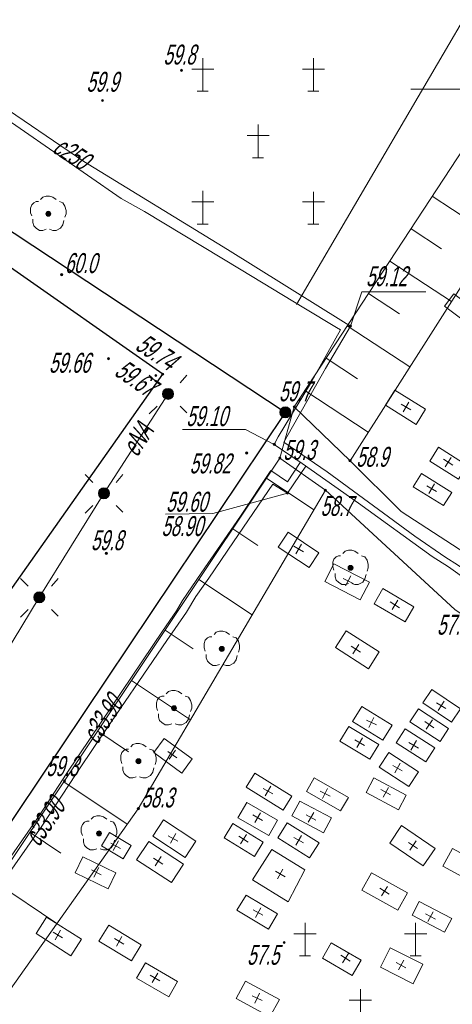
# Model space of a CAD drawing. Header units: millimetres. Extents: x 6567289036 to 6568990308, y 5976640423 to 5977332400.
# Tile 14 of 216: x 6567397863 to 6567417412, y 5976781057 to 5976825559. Entities that reach past the tile are written whole.
import ezdxf

# ---------------------------------------------------------------- set-up
doc = ezdxf.new("R2010")
doc.units = ezdxf.units.MM
doc.layers.add('0_PODKŁADANKI', color=7, linetype='Continuous')
doc.styles.get("Standard").update_dxf_attribs({"font": 'arial.ttf'})

# ---------------------------------------------------------------- blocks, each defined once
blk = doc.blocks.new('EGBP04_02')
at = {"linetype": 'Continuous', "lineweight": 18}
blk.add_hatch(color=7, dxfattribs=at).paths.add_polyline_path([(0, -0.5, 1), (0, 0.5, 1)])
at = {"color": 0, "linetype": 'Continuous', "lineweight": 18}
blk.add_circle((0, 0), 0.5, dxfattribs=at)
blk = doc.blocks.new('RTPW01')
at = {"linetype": 'Continuous', "lineweight": 13}
blk.add_hatch(color=0, dxfattribs=at).paths.add_polyline_path([(0, -0.1, 1), (0, 0.1, 1)])
at = {"color": 0, "linetype": 'Continuous', "lineweight": 13}
blk.add_circle((0, 0), 0.1, dxfattribs=at)
blk = doc.blocks.new('RTPW02')
at = {"linetype": 'Continuous', "lineweight": 13}
blk.add_hatch(color=0, dxfattribs=at).paths.add_polyline_path([(0, -0.1, 1), (0, 0.1, 1)])
at = {"color": 0, "linetype": 'Continuous', "lineweight": 13}
blk.add_circle((0, 0), 0.1, dxfattribs=at)
blk = doc.blocks.new('SUSM04_01')
at = {"linetype": 'Continuous', "lineweight": 18}
blk.add_hatch(color=7, dxfattribs=at).paths.add_polyline_path([(0, -0.5, 1), (0, 0.5, 1)])
at = {"color": 0, "linetype": 'Continuous', "lineweight": 18}
blk.add_circle((0, 0), 0.5, dxfattribs=at)
blk = doc.blocks.new('SUSM01_01')
at = {"color": 0, "linetype": 'Continuous', "lineweight": 18, "flags": 128}
for points in [[(-1, 1), (-1.7, 1.7)], [(1.1, 1), (1.7, 1.7)], [(-1, -1.1), (-1.7, -1.8)], [(1.1, -1.1), (1.7, -1.7)]]:
    blk.add_lwpolyline(points, dxfattribs=at)
blk = doc.blocks.new('SUPS01_08')
at = {"linetype": 'Continuous', "lineweight": 13}
blk.add_hatch(color=0, dxfattribs=at).paths.add_polyline_path([(0, -0.1, 1), (0, 0.1, 1)])
at = {"color": 0, "linetype": 'Continuous', "lineweight": 13}
blk.add_circle((0, 0), 0.1, dxfattribs=at)
blk = doc.blocks.new('OBOP02_01')
at = {"linetype": 'Continuous', "lineweight": 13}
blk.add_hatch(color=0, dxfattribs=at).paths.add_polyline_path([(0, -0.224, 1), (0, 0.224, 1)])
at = {"color": 0, "linetype": 'Continuous', "lineweight": 18, "flags": 128}
for points in [[(-0.9, 1.1), (-1.1, 1.1), (-1.3, 1), (-1.5, 0.8), (-1.6, 0.5), (-1.6, 0.1), (-1.5, -0.2)], [(0.7, 1.3), (0.4, 1.5), (0.1, 1.6), (-0.2, 1.6), (-0.5, 1.5), (-0.7, 1.3)], [(1.5, -0.3), (1.6, 0), (1.6, 0.3), (1.5, 0.7), (1.3, 1), (1, 1.1)], [(-1.4, -0.5), (-1.4, -0.8), (-1.3, -1.1), (-1.1, -1.3), (-0.8, -1.5), (-0.5, -1.5), (-0.2, -1.4)], [(0.1, -1.4), (0.4, -1.5), (0.7, -1.5), (1.1, -1.3), (1.3, -1), (1.4, -0.6)]]:
    blk.add_lwpolyline(points, dxfattribs=at)
at = {"color": 0, "linetype": 'Continuous', "lineweight": 13}
blk.add_circle((0, 0), 0.224, dxfattribs=at)
blk = doc.blocks.new('PTCM01')
at = {"color": 0, "linetype": 'Continuous', "lineweight": 18, "flags": 128}
for points in [[(-5, 6), (-5, 9)], [(5, 9), (5, 6)], [(-6, 8), (-4, 8)], [(4, 8), (6, 8)], [(-5.5, 6), (-4.5, 6)], [(4.5, 6), (5.5, 6)], [(0, 0), (0, 3)], [(-1, 2), (1, 2)], [(-0.5, 0), (0.5, 0)], [(-5, -3), (-5, -6)], [(5, -6), (5, -3.1)], [(-6, -4), (-4, -4)], [(4, -4), (6, -4)], [(-5.5, -6), (-4.5, -6)], [(4.5, -6), (5.5, -6)]]:
    blk.add_lwpolyline(points, dxfattribs=at)
blk = doc.blocks.new('MZSK01')
at = {"color": 0, "linetype": 'Continuous', "lineweight": 13, "flags": 128}
for points in [[(0.5, 0), (-0.5, 0)], [(0, 0.5), (0, -0.5)]]:
    blk.add_lwpolyline(points, dxfattribs=at)

msp = doc.modelspace()

# ---------------------------------------------------------------- linework, layer by layer
at = {"layer": '0_PODKŁADANKI', "lineweight": 18, "flags": 128}
for points in [[(6567409866.345362, 5976807812.753954), (6567371516.345362, 5976833142.753954)], [(6567410371.608453, 5976812691.29001), (6567421885.091619, 5976832346.199904)], [(6567445346.345362, 5976778312.753954), (6567442272.435857, 5976782010.34405), (6567428785.074029, 5976791136.330791), (6567417520.833447, 5976798904.013469), (6567411676.788518, 5976804294.809306), (6567409619.925402, 5976805744.64554), (6567410270.897792, 5976808062.740426), (6567412789.8621, 5976805626.392806), (6567415096.598403, 5976803330.338989), (6567418883.541139, 5976800873.613089), (6567430477.214281, 5976793388.169988), (6567443676.062587, 5976783981.965552), (6567447246.345362, 5976782052.753954)]]:
    msp.add_lwpolyline(points, dxfattribs=at)
at = {"layer": '0_PODKŁADANKI', "linetype": 'Continuous', "lineweight": 25, "flags": 128}
for points in [[(6567409866.345362, 5976807812.753954), (6567371516.345362, 5976833142.753954)], [(6567386525.447873, 5976781332.957833), (6567383119.7644, 5976783031.386012), (6567388229.55405, 5976791476.431326), (6567393211.541481, 5976800009.987281), (6567396304.793376, 5976798166.683641), (6567404328.355848, 5976809537.526634), (6567397139.418864, 5976814575.861377), (6567380599.734127, 5976826087.188839), (6567374761.799907, 5976830540.935771)], [(6567409866.345362, 5976807812.753954), (6567391672.953473, 5976780693.243399)]]:
    msp.add_lwpolyline(points, dxfattribs=at)
at = {"layer": '0_PODKŁADANKI', "lineweight": 18, "flags": 128}
for points in [[(6567412789.8621, 5976805626.392806), (6567410270.897792, 5976808062.740426), (6567425627.006076, 5976831500.492032), (6567427983.217584, 5976829480.823708)], [(6567394452.422649, 5976779227.60755), (6567393754.642534, 5976779263.525724), (6567392965.220269, 5976780835.208351), (6567399890.025689, 5976791152.230225), (6567409619.925402, 5976805744.64554), (6567411676.788518, 5976804294.809306), (6567403222.446422, 5976789898.695366), (6567396404.611213, 5976780294.777024)]]:
    msp.add_lwpolyline(points, close=True, dxfattribs=at)
at = {"layer": '0_PODKŁADANKI', "linetype": 'Continuous', "lineweight": 18, "flags": 128}
for points in [[(6567389676.345362, 5976826092.753954), (6567397026.345362, 5976821702.753954), (6567400766.345362, 5976819142.753954), (6567407246.345362, 5976815172.753954), (6567412496.345362, 5976811902.753954), (6567412806.345362, 5976811712.753954)], [(6567389476.345362, 5976825752.753954), (6567396346.345362, 5976821692.753953), (6567402446.345362, 5976817482.753954), (6567403496.345362, 5976816892.753954), (6567407876.345362, 5976814252.753954), (6567410696.345362, 5976812542.753954), (6567412176.345362, 5976811652.753954), (6567412356.345362, 5976811542.753954)], [(6567416504.793037, 5976817577.422506), (6567419254.324314, 5976815775.965578)], [(6567415545.732231, 5976816113.625264), (6567416929.931145, 5976815206.71624)], [(6567414586.671423, 5976814649.828021), (6567417373.935812, 5976812823.64885)], [(6567412806.345362, 5976811712.753954), (6567413326.345362, 5976813252.753954), (6567416220.345362, 5976813252.753954)], [(6567413627.610619, 5976813186.030778), (6567415030.676089, 5976812266.760633)], [(6567412806.345362, 5976811712.753954), (6567411686.345362, 5976809792.753954), (6567409796.345362, 5976806462.753954), (6567411756.345362, 5976805122.753954), (6567415726.345362, 5976802222.753954), (6567417116.345362, 5976801252.753954), (6567417646.345362, 5976800912.753954), (6567419886.345362, 5976799342.753954), (6567421536.345362, 5976798162.753954), (6567421946.345362, 5976797912.753954), (6567423386.345362, 5976796892.753954), (6567425566.345362, 5976795312.753954), (6567427676.345362, 5976793752.753954), (6567429226.345362, 5976792602.753954), (6567432046.345362, 5976790552.753954), (6567435946.345362, 5976787752.753954), (6567438646.345362, 5976785872.753954), (6567443356.345362, 5976782452.753954), (6567446196.345362, 5976780432.753954)], [(6567412668.549809, 5976811722.233534), (6567415493.547312, 5976809871.332122)], [(6567446586.345362, 5976779822.753954), (6567443596.345362, 5976781932.753954), (6567440176.345362, 5976784382.753954), (6567437306.345362, 5976786482.753954), (6567434396.345362, 5976788532.753954), (6567431086.345362, 5976790912.753954), (6567428746.345362, 5976792622.753954), (6567426726.345362, 5976794042.753954), (6567423416.345362, 5976796432.753954), (6567420056.345362, 5976798812.753954), (6567417236.345362, 5976800822.753954), (6567416506.345362, 5976801302.753954), (6567413166.345362, 5976803702.753954), (6567410626.345362, 5976805492.753954), (6567409366.345362, 5976806362.753954), (6567409536.345362, 5976806712.753954), (6567411006.345362, 5976809122.753954), (6567412356.345362, 5976811542.753954)], [(6567411709.489002, 5976810258.436291), (6567413131.421031, 5976809326.805024)], [(6567382436.345362, 5976778382.753954), (6567385111.872374, 5976777282.716409), (6567387336.772074, 5976780148.321354), (6567387094.261229, 5976780923.758009), (6567389894.524265, 5976785369.21042), (6567392979.841877, 5976790088.86193), (6567395943.417256, 5976794833.071524), (6567398749.650848, 5976799449.844254), (6567401668.662104, 5976804148.730233), (6567404568.624414, 5976808645.869177)], [(6567410750.428194, 5976808794.63905), (6567413613.158812, 5976806919.015394)], [(6567409366.345362, 5976806362.753954), (6567408066.345362, 5976807032.753954), (6567405216.345362, 5976807032.753954)], [(6567396846.345362, 5976786862.753954), (6567398736.345362, 5976789582.753954), (6567399956.345362, 5976791462.753954), (6567401076.345362, 5976793122.753954), (6567404316.345362, 5976797922.753954), (6567404956.345362, 5976798842.753954), (6567405216.345362, 5976799302.753954), (6567406056.345362, 5976800542.753954), (6567407836.345362, 5976803112.753954), (6567409216.345362, 5976805182.753954), (6567409966.345362, 5976804672.753954), (6567410536.345362, 5976805552.753954)], [(6567396986.345362, 5976786412.753954), (6567398856.345362, 5976789102.753954), (6567400386.345362, 5976791432.753954), (6567401366.345362, 5976792882.753954), (6567404516.345362, 5976797492.753954), (6567405406.345362, 5976798782.753954), (6567405816.345362, 5976799492.753954), (6567406406.345362, 5976800322.753954), (6567407526.345362, 5976801952.753954), (6567409296.345362, 5976804562.753954), (6567409966.345362, 5976804162.753954), (6567410786.345362, 5976805382.753954)], [(6567409015.601953, 5976804838.311559), (6567411157.322842, 5976803410.25945)], [(6567409966.345362, 5976804162.753954), (6567406586.345362, 5976803232.753955), (6567404457.570507, 5976803210.855458)], [(6567407490.000258, 5976802550.290698), (6567408626.227543, 5976801792.679479)], [(6567405964.398562, 5976800262.269834), (6567408367.586813, 5976798659.877072)], [(6567404438.796866, 5976797974.24897), (6567405705.757834, 5976797129.467426)], [(6567402913.195174, 5976795686.228106), (6567405577.850785, 5976793909.494694)], [(6567401387.593478, 5976793398.207245), (6567402785.288127, 5976792466.255375)], [(6567399861.863418, 5976791110.272256), (6567402720.461226, 5976789191.575775)], [(6567398329.276052, 5976788826.924722), (6567399728.651134, 5976787887.661409)], [(6567396796.688685, 5976786543.577188), (6567399535.591212, 5976784705.220414)]]:
    msp.add_lwpolyline(points, dxfattribs=at)
at = {"layer": '0_PODKŁADANKI', "linetype": 'Continuous', "lineweight": 13, "flags": 128}
msp.add_lwpolyline([(6567415536.345362, 5976822422.753954), (6567420536.345362, 5976822422.753954)], dxfattribs=at)
at = {"layer": '0_PODKŁADANKI', "linetype": 'Continuous', "lineweight": 18, "flags": 128}
for points in [[(6567418563.219815, 5976812351.709683), (6567417477.244813, 5976813170.068409), (6567417055.968429, 5976812611.027971), (6567418141.943434, 5976811792.669247)], [(6567416196.446494, 5976807949.710862), (6567414810.000024, 5976808810.885531), (6567414387.889779, 5976808131.30997), (6567415774.336251, 5976807270.135303)], [(6567418083.927179, 5976805416.021118), (6567416792.21113, 5976806232.590789), (6567416396.797077, 5976805607.092807), (6567417688.513127, 5976804790.523139)], [(6567417386.229086, 5976804192.573939), (6567416020.564474, 5976805041.913137), (6567415650.881082, 5976804447.493933), (6567417016.545691, 5976803598.154737)], [(6567409990.602582, 5976802392.970349), (6567411388.01824, 5976801468.083798), (6567410946.482825, 5976800800.96576), (6567409549.067167, 5976801725.85231)], [(6567412064.382152, 5976800963.179629), (6567413664.10971, 5976800140.353047), (6567413252.453154, 5976799340.016318), (6567411652.725596, 5976800162.842899)], [(6567414276.755267, 5976799843.043468), (6567415678.934538, 5976799028.615606), (6567415277.130473, 5976798336.839996), (6567413874.951203, 5976799151.267859)], [(6567412616.855423, 5976797940.859867), (6567414110.152073, 5976796980.493743), (6567413623.330466, 5976796223.522986), (6567412130.033818, 5976797183.889111)], [(6567416484.062025, 5976795281.257078), (6567417779.780916, 5976794406.159362), (6567417376.806263, 5976793809.49243), (6567416081.087373, 5976794684.590146)], [(6567413321.384143, 5976794513.320479), (6567414687.599663, 5976793673.968614), (6567414268.827077, 5976792992.331231), (6567412902.611555, 5976793831.683095)], [(6567415882.514477, 5976794415.7778), (6567417241.296403, 5976793525.145188), (6567416857.5586, 5976792939.700658), (6567415498.776674, 5976793830.333266)], [(6567412739.835357, 5976793617.654602), (6567414092.73761, 5976792801.443427), (6567413689.809631, 5976792133.574394), (6567412336.907379, 5976792949.785569)], [(6567415275.147203, 5976793512.343867), (6567416616.078385, 5976792651.877707), (6567416211.030278, 5976792020.659814), (6567414870.099098, 5976792881.125975)], [(6567404389.243034, 5976793077.748115), (6567405654.665225, 5976792155.289892), (6567405183.409371, 5976791508.824178), (6567403917.987179, 5976792431.282399)], [(6567414545.638592, 5976792441.986217), (6567415881.273565, 5976791568.616952), (6567415443.449677, 5976790899.057214), (6567414107.814704, 5976791772.426479)], [(6567408482.777403, 5976791498.081811), (6567410161.839536, 5976790460.030199), (6567409772.707877, 5976789830.604626), (6567408093.645744, 5976790868.65624)], [(6567410823.099626, 5976790681.025782), (6567412367.307689, 5976789799.35447), (6567412714.387309, 5976790407.248979), (6567411170.179245, 5976791288.920291)], [(6567413868.017398, 5976791292.56624), (6567415332.467407, 5976790512.241933), (6567414979.778099, 5976789850.342959), (6567413515.328092, 5976790630.667268)], [(6567410167.042847, 5976789570.977335), (6567411594.339057, 5976788808.936202), (6567411952.284667, 5976789479.365127), (6567410524.988458, 5976790241.406257)], [(6567408122.073912, 5976790183.023354), (6567409516.538375, 5976789385.760732), (6567409119.467374, 5976788691.257586), (6567407725.002912, 5976789488.520209)], [(6567404358.719197, 5976789396.329348), (6567405828.925969, 5976788435.256818), (6567405347.422522, 5976787698.673876), (6567403877.215747, 5976788659.746407)], [(6567407500.392272, 5976789222.410624), (6567408872.27149, 5976788379.67134), (6567408479.703351, 5976787740.61715), (6567407107.824135, 5976788583.356435)], [(6567409947.909218, 5976789259.933539), (6567411389.15843, 5976788361.049575), (6567410965.801878, 5976787682.249729), (6567409524.552667, 5976788581.133694)], [(6567415115.787059, 5976789131.526263), (6567416633.72702, 5976788099.696692), (6567416099.663321, 5976787314.027572), (6567414581.72336, 5976788345.857143)], [(6567401918.705378, 5976788815.927771), (6567402895.929077, 5976788236.860003), (6567402539.080066, 5976787634.648429), (6567401561.856366, 5976788213.716195)], [(6567403691.680134, 5976788420.972164), (6567405265.463316, 5976787392.601629), (6567404718.453027, 5976786555.475747), (6567403144.669847, 5976787583.84628)], [(6567409257.786178, 5976788052.223123), (6567410754.785511, 5976787140.80897), (6567409995.355316, 5976785687.881964), (6567408388.09152, 5976786676.461235)], [(6567417418.249116, 5976788096.832975), (6567418965.210305, 5976787254.346766), (6567418534.759638, 5976786463.959377), (6567416987.79845, 5976787306.445586)], [(6567400714.50895, 5976787721.692819), (6567402206.628752, 5976786991.86954), (6567401855.127521, 5976786273.227149), (6567400363.00772, 5976787003.050429)], [(6567413767.363546, 5976787003.096266), (6567415385.640726, 5976786094.841519), (6567414945.152281, 5976785310.004001), (6567413326.875101, 5976786218.25875)], [(6567408089.591605, 5976785992.372927), (6567409517.570449, 5976785138.705347), (6567409107.077426, 5976784452.050064), (6567407679.09858, 5976785305.717643)], [(6567415919.190848, 5976785700.865504), (6567417387.196177, 5976784933.35709), (6567417062.871105, 5976784313.023914), (6567415594.865777, 5976785080.532331)], [(6567399078.139476, 5976784993.308583), (6567400649.317564, 5976783996.025846), (6567400177.728361, 5976783253.056381), (6567398606.550274, 5976784250.339119)], [(6567401885.507243, 5976784640.179193), (6567403358.182587, 5976783752.173136), (6567402919.262812, 5976783024.265566), (6567401446.587466, 5976783912.271621)], [(6567411540.898655, 5976783148.436539), (6567412891.717953, 5976782362.896834), (6567413293.883055, 5976783054.462615), (6567411943.063756, 5976783840.002321)], [(6567414607.08884, 5976783608.714877), (6567416083.967492, 5976782864.164208), (6567415642.803671, 5976781989.078795), (6567414165.92502, 5976782733.629463)], [(6567403544.271317, 5976782927.765745), (6567405001.308064, 5976782088.482681), (6567404601.999619, 5976781395.263551), (6567403144.962874, 5976782234.546616)], [(6567408068.198754, 5976782109.84245), (6567409602.07299, 5976781279.89327), (6567409173.777036, 5976780488.336215), (6567407639.9028, 5976781318.285392)]]:
    msp.add_lwpolyline(points, close=True, dxfattribs=at)
at = {"layer": '0_PODKŁADANKI'}
for p in [(6567405174.607616, 5976823270.304775), (6567401603.233898, 5976821909.033778), (6567399156.935802, 5976816787.071037), (6567399758.104234, 5976814038.073879), (6567404013.789812, 5976809478.850353), (6567404328.355848, 5976809537.526634), (6567404568.624414, 5976808645.869177), (6567410270.897792, 5976808062.740426), (6567409619.925402, 5976805744.64554), (6567412789.8621, 5976805626.392806), (6567401668.662104, 5976804148.730233), (6567411676.788518, 5976804294.809306), (6567401780.017494, 5976801435.707642), (6567412814.680329, 5976800783.695078), (6567398749.650848, 5976799449.844254), (6567406996.368269, 5976797120.972266), (6567404838.000809, 5976794439.529435), (6567403229.012485, 5976792045.279409), (6567399890.025689, 5976791152.230225), (6567403222.446422, 5976789898.695366), (6567401447.659026, 5976788782.264044), (6567409813.540103, 5976783851.467559)]:
    msp.add_point(p, dxfattribs=at)

# ---------------------------------------------------------------- block references
at = {"layer": '0_PODKŁADANKI', "linetype": 'Continuous', "xscale": 500, "yscale": 500, "zscale": 500}
for name, p in [('PTCM01', (6567408636.345364, 5976819322.753954)), ('RTPW01', (6567405174.607616, 5976823270.304775)), ('RTPW01', (6567401603.233898, 5976821909.033778)), ('OBOP02_01', (6567399156.935802, 5976816787.071037)), ('RTPW01', (6567399758.104234, 5976814038.073879)), ('SUPS01_08', (6567412806.345362, 5976811712.753954)), ('RTPW01', (6567401876.345362, 5976810242.753954)), ('SUSM01_01', (6567404568.624414, 5976808645.869177)), ('RTPW02', (6567404013.789812, 5976809478.850353)), ('RTPW02', (6567404328.355848, 5976809537.526634)), ('SUSM04_01', (6567404568.624414, 5976808645.869177)), ('EGBP04_02', (6567409866.345362, 5976807812.753954)), ('RTPW01', (6567410270.897792, 5976808062.740426)), ('SUPS01_08', (6567409366.345362, 5976806362.753954)), ('RTPW01', (6567408116.345362, 5976805972.753954)), ('RTPW01', (6567409619.925402, 5976805744.64554)), ('RTPW01', (6567412789.8621, 5976805626.392806)), ('SUSM01_01', (6567401668.662104, 5976804148.730233)), ('SUSM04_01', (6567401668.662104, 5976804148.730233)), ('SUPS01_08', (6567409966.345362, 5976804162.753954)), ('RTPW01', (6567411676.788518, 5976804294.809306)), ('OBOP02_01', (6567412814.680329, 5976800783.695078)), ('SUSM01_01', (6567398749.650848, 5976799449.844254)), ('SUSM04_01', (6567398749.650848, 5976799449.844254)), ('OBOP02_01', (6567406996.368269, 5976797120.972266)), ('OBOP02_01', (6567404838.000809, 5976794439.529435)), ('OBOP02_01', (6567403229.012485, 5976792045.279409)), ('RTPW01', (6567403222.446422, 5976789898.695366)), ('OBOP02_01', (6567401447.659026, 5976788782.264044)), ('PTCM01', (6567413256.345362, 5976780242.753954)), ('RTPW01', (6567409813.540103, 5976783851.467559))]:
    msp.add_blockref(name, p, dxfattribs=at)
at = {"layer": '0_PODKŁADANKI', "linetype": 'Continuous'}
for name, p, xscale, yscale, zscale, rotation in [('MZSK01', (6567415316.345362, 5976808052.753954), 500, 500, 500, 329.9999999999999), ('MZSK01', (6567417226.345362, 5976805562.753954), 500, 500, 500, 326), ('MZSK01', (6567416476.345362, 5976804362.753954), 500, 500, 500, 329.9999999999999), ('MZSK01', (6567410466.345362, 5976801632.753954), 500, 500, 500, 329), ('RTPW01', (6567401780.017494, 5976801435.707642), 499.9999999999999, 499.9999999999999, 499.9999999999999, 354.0000000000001), ('MZSK01', (6567412706.345362, 5976800192.753953), 499.9999999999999, 499.9999999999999, 499.9999999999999, 333), ('MZSK01', (6567414816.345362, 5976799112.753954), 500, 500, 500, 329), ('MZSK01', (6567413056.345362, 5976797112.753954), 499.9999999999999, 499.9999999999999, 499.9999999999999, 327), ('MZSK01', (6567416906.345362, 5976794552.753954), 499.9999999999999, 499.9999999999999, 499.9999999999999, 328), ('MZSK01', (6567413756.345362, 5976793792.753954), 500, 500, 500, 333.9999999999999), ('MZSK01', (6567416376.345362, 5976793702.753954), 500, 500, 500, 325), ('MZSK01', (6567413226.345362, 5976792882.753954), 499.9999999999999, 499.9999999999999, 499.9999999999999, 328), ('MZSK01', (6567415666.345362, 5976792762.753954), 500, 500, 500, 329.9999999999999), ('MZSK01', (6567404766.345362, 5976792342.753954), 500, 500, 500, 325), ('MZSK01', (6567414936.345362, 5976791732.753955), 500, 500, 500, 329.9999999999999), ('RTPW01', (6567399890.025689, 5976791152.230225), 500.0000000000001, 500.0000000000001, 500.0000000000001, 68.99999999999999), ('MZSK01', (6567409086.345362, 5976790692.753953), 500, 500, 500, 329.9999999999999), ('MZSK01', (6567411666.345362, 5976790582.753954), 499.9999999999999, 499.9999999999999, 499.9999999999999, 333), ('MZSK01', (6567414406.345362, 5976790642.753954), 500, 500, 500, 329.9999999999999), ('MZSK01', (6567408616.345362, 5976789492.753954), 499.9999999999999, 499.9999999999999, 499.9999999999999, 331), ('MZSK01', (6567411026.345362, 5976789502.753954), 499.9999999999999, 499.9999999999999, 499.9999999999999, 331), ('MZSK01', (6567404796.345362, 5976788552.753954), 499.9999999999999, 499.9999999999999, 499.9999999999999, 331), ('MZSK01', (6567407976.345362, 5976788522.753956), 500, 500, 500, 326), ('MZSK01', (6567402206.345362, 5976788222.753954), 499.9999999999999, 499.9999999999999, 499.9999999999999, 331), ('MZSK01', (6567410466.345362, 5976788472.753954), 500, 500, 500, 329.9999999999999), ('MZSK01', (6567415636.345364, 5976788232.753955), 499.9999999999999, 499.9999999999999, 499.9999999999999, 327), ('MZSK01', (6567404116.345362, 5976787522.753956), 499.9999999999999, 499.9999999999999, 499.9999999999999, 328), ('MZSK01', (6567401326.345362, 5976787022.753956), 500, 500, 500, 333.9999999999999), ('MZSK01', (6567409636.345364, 5976786942.753953), 500, 500, 500, 329.9999999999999), ('MZSK01', (6567414346.345363, 5976786172.753954), 499.9999999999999, 499.9999999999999, 499.9999999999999, 328), ('MZSK01', (6567408636.345364, 5976785202.753954), 499.9999999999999, 499.9999999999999, 499.9999999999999, 331), ('MZSK01', (6567416426.345364, 5976785022.753956), 500.0000000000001, 500.0000000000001, 500.0000000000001, 332.0000000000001), ('MZSK01', (6567399586.345362, 5976784192.753953), 500, 500, 500, 329.9999999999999), ('MZSK01', (6567402356.345362, 5976783902.753954), 500, 500, 500, 329.9999999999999), ('MZSK01', (6567412586.345362, 5976783142.753954), 500, 500, 500, 329), ('MZSK01', (6567415096.345363, 5976782832.753954), 499.9999999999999, 499.9999999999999, 499.9999999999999, 331), ('MZSK01', (6567403976.345362, 5976782252.753954), 500, 500, 500, 329), ('MZSK01', (6567408596.345363, 5976781332.753954), 500, 500, 500, 333.9999999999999)]:
    msp.add_blockref(name, p, dxfattribs=dict(at, xscale=xscale, yscale=yscale, zscale=zscale, rotation=rotation))

# ---------------------------------------------------------------- texts
at = {"layer": '0_PODKŁADANKI', "lineweight": 18, "oblique": 15, "width": 0.59}
for s, p in [('59.8', (6567404356.345362, 5976823532.753954)), ('59.9', (6567400876.345364, 5976822302.753954)), ('59.12', (6567413506.345362, 5976813512.753954)), ('59.66', (6567399186.345362, 5976809602.753954)), ('59.7', (6567409576.345363, 5976808312.753954)), ('59.10', (6567405386.345364, 5976807192.753953)), ('59.3', (6567409766.345362, 5976805662.753954)), ('58.9', (6567413066.345362, 5976805352.753954)), ('59.82', (6567405536.345362, 5976805052.753954)), ('59.60', (6567404476.345362, 5976803322.753954)), ('58.7', (6567411456.345362, 5976803132.753954)), ('58.90', (6567404266.345362, 5976802222.753954)), ('59.8', (6567401076.345362, 5976801582.753954)), ('57.7', (6567416716.345364, 5976797762.753954)), ('59.3', (6567399056.345362, 5976791372.753954)), ('58.3', (6567403366.345362, 5976789952.753954)), ('57.5', (6567408136.345362, 5976782842.753954))]:
    msp.add_text(s, height=900, dxfattribs=at).set_placement(p)
for s, rotation, p in [('c250', 326.3000000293, (6567399296.371245, 5976819608.570586)), ('60.0', 359.8000000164, (6567399896.345362, 5976814112.753954)), ('59.74', 326.3000000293, (6567403031.638263, 5976810686.313917)), ('59.67', 325.2999999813, (6567402089.152109, 5976809525.615353)), ('eNA', 57.2000000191, (6567403165.512595, 5976805748.341047)), ('c33.90', 56.9999999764, (6567401363.644496, 5976792757.508291)), ('c33.90', 56.1000000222, (6567398729.995502, 5976788131.983728))]:
    msp.add_text(s, height=900, rotation=rotation, dxfattribs=at).set_placement(p)

doc.saveas('drawing.dxf')
